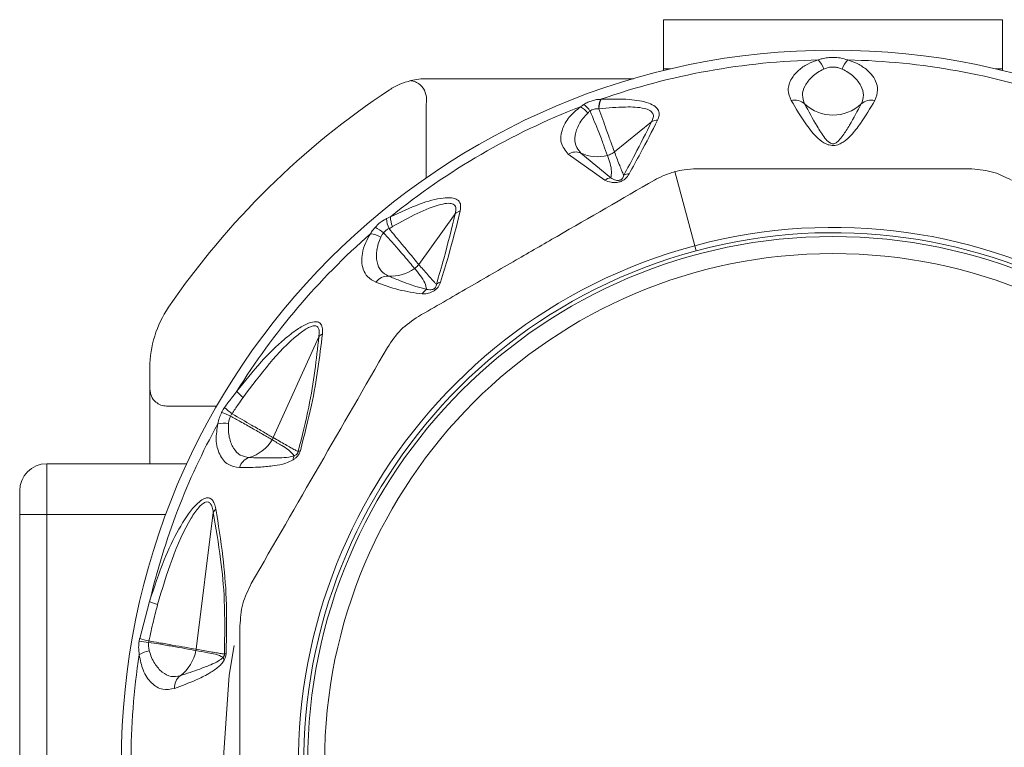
# Model space of a CAD drawing. Header units: millimetres. Extents: x -447 to 1924, y -61 to 422.
# Tile 15 of 65: x -110 to -81, y 401 to 422. Entities that reach past the tile are written whole.
import ezdxf

# ---------------------------------------------------------------- set-up
doc = ezdxf.new("R2010")
doc.units = ezdxf.units.MM

# ---------------------------------------------------------------- blocks, each defined once
blk = doc.blocks.new('Drawing View1')
at = {"color": 7, "linetype": 'Continuous', "lineweight": 18}
for p, q in [((113.221, 11.711), (113.221, 13.161)), ((113.221, 13.161), (123.221, 13.161)), ((123.221, 13.161), (123.221, 11.711)), ((113.43, 11.711), (113.221, 11.711)), ((113.221, 11.661), (113.221, 11.711)), ((123.221, 11.711), (123.012, 11.711)), ((123.221, 11.711), (123.221, 11.661)), ((112.331, 11.422), (106.234, 11.422)), ((106.221, 10.587), (106.221, 10.588)), ((106.221, 8.499), (106.221, 10.587)), ((111.772, 9.263), (112.866, 10.15)), ((111.484, 8.427), (110.408, 9.195)), ((111.668, 8.499), (110.78, 9.23)), ((114.14, 6.496), (113.555, 8.68)), ((105.997, 5.946), (107.068, 7.434)), ((114.14, 6.496), (114.18, 6.345)), ((101.705, 0.835), (103.049, 3.81)), ((98.064, 2.899), (98.064, 2.269)), ((98.064, 2.256), (98.064, 0.065)), ((98.899, 1.765), (100.034, 1.765)), ((95.021, -1.435), (95.021, 0.065)), ((95.021, 0.065), (99.154, 0.065)), ((94.221, -1.435), (94.221, -0.735)), ((94.221, -1.435), (95.021, -1.435)), ((94.221, -16.035), (94.221, -1.435)), ((95.021, -1.435), (98.531, -1.435)), ((95.021, -16.035), (95.021, -1.435)), ((99.428, -5.406), (99.934, -1.372)), ((97.762, -5.084), (98.055, -3.997))]:
    blk.add_line(p, q, dxfattribs=at)
at = {"color": 7, "linetype": 'Continuous', "lineweight": 18, "flags": 128}
blk.add_lwpolyline([(100.553, -5.295), (100.404, -6.173), (100.221, -8.735)], dxfattribs=at)
at = {"color": 7, "linetype": 'Continuous', "lineweight": 18}
for radius in [15.5, 15]:
    blk.add_circle((118.221, -8.735), radius, dxfattribs=at)
for centre, radius, start, end in [((118.221, -8.735), 21, 270, 180), ((118.221, -8.735), 20.715, 91.2076, 109.3203), ((117.232, 11.452), 0.761, 19.4098, 43.4244), ((119.21, 11.452), 0.761, 136.5756, 160.5902), ((118.221, -8.735), 20.715, 70.7909, 88.7924), ((106.233, 9.426), 1.996, 103.6637, 113.3216), ((106.234, 9.419), 2.003, 90.0095, 103.6601), ((118.221, -8.735), 23.757, 123.4328, 145.6131), ((106.235, 9.42), 2.002, 113.316, 123.4328), ((150.772, 10.588), 44.551, 179.6119, 180), ((111.975, 10.537), 0.668, 155.5503, 180.1451), ((111.971, 10.526), 0.655, 153.86, 179.2766), ((117.089, 10.339), 0.452, 48.9264, 102.9176), ((119.353, 10.339), 0.452, 77.0824, 131.0736), ((118.221, -8.735), 20.715, 111.0828, 129.0802), ((110.425, 9.971), 0.711, 38.0377, 61.0471), ((110.336, 10.014), 0.843, 32.1219, 50.6016), ((118.221, 11.563), 1.216, 226.5845, 313.4155), ((113.055, 9.799), 0.399, 91.3535, 118.3569), ((110.628, 8.854), 0.406, 67.902, 122.832), ((111.27, 10.28), 1.159, 244.9802, 284.6512), ((111.713, 8.116), 0.385, 96.6679, 126.3431), ((112.219, 8.241), 0.375, 92.1072, 116.8471), ((105.842, 7.335), 0.796, 182.8892, 204.9427), ((105.966, 7.37), 0.805, 181.7282, 202.648), ((107.349, 7.118), 0.423, 107.5565, 131.6514), ((104.218, 6.037), 1.116, 48.7601, 63.865), ((118.221, -8.735), 15.768, 285, 105), ((118.221, -8.735), 20.715, 131.2076, 148.1324), ((104.487, 6.093), 0.761, 59.4098, 83.4244), ((118.221, -8.735), 15.612, 285, 105), ((118.221, -8.735), 15.768, 105, 285), ((118.221, -8.735), 15.612, 105, 285), ((105.184, 6.765), 1.168, 265.9479, 306.1962), ((105.093, 5.149), 0.452, 88.9264, 142.9176), ((106.749, 5.069), 0.372, 106.9177, 128.3159), ((106.45, 4.856), 0.413, 121.4787, 148.1961), ((101.221, 2.899), 3.157, 145.6131, 180), ((103.334, 3.56), 0.379, 118.2683, 138.9047), ((101.731, 3.129), 1.441, 220.0799, 230.4484), ((99.344, -0.733), 2.461, 63.4578, 70.1102), ((101.394, 2.809), 1.559, 223.8593, 234.4406), ((118.221, -8.735), 20.715, 151.2076, 166.7769), ((100.244, 0.502), 0.761, 79.4098, 103.4244), ((100.664, 1.379), 1.177, 286.0566, 328.9724), ((101.225, 1.052), 0.527, 328.0752, 335.7129), ((102.632, 0.158), 0.344, 155.611, 176.4192), ((102.558, 0.22), 0.238, 103.248, 120.0633), ((95.021, -0.735), 0.8, 90, 180), ((101.136, -0.179), 0.452, 108.9264, 162.9176), ((100.27, -1.529), 0.371, 134.8685, 155.0225), ((98.967, -2.025), 2.173, 245.1775, 251.8338), ((97.334, -9.976), 4.825, 81.7246, 85.1014), ((98.697, -2.237), 2.997, 251.8172, 257.2643), ((98.169, -6.204), 0.761, 99.4098, 123.4244), ((98.261, -5.234), 1.179, 306.0921, 349.8835), ((98.905, -5.341), 0.527, 349.0389, 352.8561), ((118.221, -8.735), 20.715, 171.2076, 180), ((100.499, -5.601), 0.274, 188.8197, 207.1446), ((100.376, -5.761), 0.241, 104.9328, 117.4882), ((99.24, -6.538), 0.452, 128.9264, 182.9176)]:
    blk.add_arc(centre, radius, start, end, dxfattribs=at)
for points, knots in [([(117.784, 11.975), (117.678, 11.937), (117.452, 11.857), (117.184, 11.665), (116.964, 11.405), (116.864, 11.092), (116.948, 10.881), (116.988, 10.78)], [0, 0, 0, 0, 0.147122, 0.312406, 0.50794, 0.764712, 1, 1, 1, 1]), ([(118.658, 11.975), (118.585, 11.998), (118.452, 12.038), (118.241, 12.053), (118.06, 12.043), (117.909, 12.017), (117.823, 11.988), (117.784, 11.975)], [0, 0, 0, 0, 0.269902, 0.490211, 0.672926, 0.851395, 1, 1, 1, 1]), ([(119.454, 10.78), (119.495, 10.882), (119.568, 11.067), (119.502, 11.334), (119.369, 11.543), (119.181, 11.723), (118.952, 11.873), (118.747, 11.944), (118.658, 11.975)], [0, 0, 0, 0, 0.237372, 0.431825, 0.589432, 0.718601, 0.877817, 1, 1, 1, 1]), ([(117.949, 11.705), (117.887, 11.672), (117.758, 11.605), (117.555, 11.441), (117.377, 11.216), (117.292, 10.936), (117.354, 10.765), (117.385, 10.68)], [0, 0, 0, 0, 0.11715, 0.23987, 0.49125, 0.745581, 1, 1, 1, 1]), ([(118.493, 11.705), (118.457, 11.719), (118.393, 11.745), (118.291, 11.763), (118.202, 11.766), (118.084, 11.755), (118.006, 11.726), (117.949, 11.705)], [0, 0, 0, 0, 0.212437, 0.388959, 0.539022, 0.670349, 1, 1, 1, 1]), ([(119.057, 10.68), (119.088, 10.765), (119.15, 10.936), (119.065, 11.216), (118.887, 11.441), (118.684, 11.605), (118.555, 11.672), (118.493, 11.705)], [0, 0, 0, 0, 0.254556, 0.508885, 0.760231, 0.882933, 1, 1, 1, 1]), ([(106.222, 10.889), (106.2, 10.977), (106.157, 11.152), (105.974, 11.303), (105.837, 11.349), (105.779, 11.36), (105.765, 11.363), (105.762, 11.364), (105.761, 11.365), (105.761, 11.365), (105.761, 11.365), (105.761, 11.365), (105.761, 11.365), (105.761, 11.365)], [0, 0, 0, 0, 0.374407, 0.748448, 0.936997, 0.984248, 0.996054, 0.997707, 0.999002, 0.999255, 0.999502, 0.999746, 1, 1, 1, 1]), ([(110.872, 10.665), (110.909, 10.687), (110.985, 10.73), (111.114, 10.776), (111.245, 10.808), (111.326, 10.812), (111.367, 10.813)], [0, 0, 0, 0, 0.249494, 0.497197, 0.746131, 1, 1, 1, 1]), ([(111.367, 10.813), (111.37, 10.814), (111.376, 10.814), (111.381, 10.814), (111.383, 10.814)], [0, 0, 0, 0, 0.558902, 1, 1, 1, 1]), ([(111.383, 10.814), (111.661, 10.821), (112.162, 10.834), (112.705, 10.746), (112.978, 10.612), (113.086, 10.487), (113.107, 10.344), (113.065, 10.245), (113.046, 10.198)], [0, 0, 0, 0, 0.331074, 0.596688, 0.707802, 0.810057, 0.910795, 1, 1, 1, 1]), ([(116.988, 10.78), (117.13, 10.538), (117.354, 10.158), (117.692, 9.727), (117.939, 9.527), (118.1, 9.466), (118.19, 9.451), (118.313, 9.455), (118.44, 9.501), (118.598, 9.599), (118.807, 9.798), (119.115, 10.201), (119.32, 10.551), (119.454, 10.78)], [0, 0, 0, 0, 0.25126, 0.396042, 0.462455, 0.47993, 0.495701, 0.509284, 0.540179, 0.56984, 0.63555, 0.761953, 1, 1, 1, 1]), ([(110.408, 9.195), (110.321, 9.302), (110.155, 9.509), (110.207, 9.907), (110.401, 10.283), (110.649, 10.492), (110.769, 10.593)], [0, 0, 0, 0, 0.299106, 0.577097, 0.795469, 1, 1, 1, 1]), ([(110.769, 10.593), (110.788, 10.607), (110.82, 10.632), (110.856, 10.655), (110.872, 10.665)], [0, 0, 0, 0, 0.559965, 1, 1, 1, 1]), ([(110.985, 10.409), (110.997, 10.42), (111.018, 10.438), (111.041, 10.455), (111.051, 10.462)], [0, 0, 0, 0, 0.562939, 1, 1, 1, 1]), ([(111.051, 10.462), (111.069, 10.475), (111.107, 10.501), (111.173, 10.526), (111.242, 10.54), (111.286, 10.537), (111.308, 10.535)], [0, 0, 0, 0, 0.2508524, 0.4979909, 0.7459051, 1, 1, 1, 1]), ([(111.051, 10.462), (111.143, 10.248), (111.303, 9.877), (111.471, 9.418), (111.53, 9.253), (111.563, 9.159)], [0, 0, 0, 0, 0.369902, 0.642337, 1, 1, 1, 1]), ([(111.308, 10.535), (111.309, 10.535), (111.312, 10.535), (111.315, 10.534), (111.316, 10.534)], [0, 0, 0, 0, 0.5572157, 1, 1, 1, 1]), ([(111.316, 10.534), (111.58, 10.558), (112.046, 10.601), (112.561, 10.579), (112.82, 10.494), (112.918, 10.401), (112.93, 10.28), (112.887, 10.193), (112.866, 10.15)], [0, 0, 0, 0, 0.354402, 0.625668, 0.731992, 0.825042, 0.913282, 1, 1, 1, 1]), ([(111.316, 10.534), (111.391, 10.321), (111.522, 9.947), (111.682, 9.507), (111.74, 9.35), (111.772, 9.263)], [0, 0, 0, 0, 0.372806, 0.654894, 1, 1, 1, 1]), ([(117.385, 10.68), (117.504, 10.458), (117.69, 10.11), (117.931, 9.737), (118.065, 9.57), (118.148, 9.517), (118.177, 9.505), (118.202, 9.5), (118.224, 9.498), (118.261, 9.502), (118.302, 9.52), (118.349, 9.553), (118.425, 9.627), (118.551, 9.794), (118.772, 10.149), (118.944, 10.469), (119.057, 10.68)], [0, 0, 0, 0, 0.264351, 0.412633, 0.474696, 0.48507, 0.49331, 0.496676, 0.499653, 0.505093, 0.516526, 0.530686, 0.554354, 0.619061, 0.749435, 1, 1, 1, 1]), ([(110.78, 9.23), (110.721, 9.302), (110.602, 9.445), (110.59, 9.744), (110.688, 10.021), (110.83, 10.249), (110.934, 10.357), (110.985, 10.409)], [0, 0, 0, 0, 0.254398, 0.508629, 0.760015, 0.882824, 1, 1, 1, 1]), ([(113.046, 10.198), (112.881, 9.874), (112.615, 9.354), (112.317, 8.818), (112.205, 8.615)], [0, 0, 0, 0, 0.622343, 1, 1, 1, 1]), ([(112.866, 10.15), (112.705, 9.828), (112.447, 9.311), (112.158, 8.777), (112.049, 8.575)], [0, 0, 0, 0, 0.6225578, 1, 1, 1, 1]), ([(111.563, 9.159), (111.606, 9.173), (111.681, 9.196), (111.744, 9.242), (111.772, 9.263)], [0, 0, 0, 0, 0.559727, 1, 1, 1, 1]), ([(111.563, 9.159), (111.622, 8.998), (111.703, 8.772), (111.676, 8.56), (111.668, 8.499)], [0, 0, 0, 0, 0.715322, 1, 1, 1, 1]), ([(111.772, 9.263), (111.818, 9.14), (111.883, 8.967), (111.966, 8.762), (112.011, 8.655), (112.038, 8.598), (112.049, 8.575)], [0, 0, 0, 0, 0.5265308, 0.7416797, 0.8929338, 1, 1, 1, 1]), ([(114.202, 8.765), (114.078, 8.76), (113.861, 8.752), (113.646, 8.701), (113.555, 8.68)], [0, 0, 0, 0, 0.573868, 1, 1, 1, 1]), ([(114.202, 8.765), (114.559, 8.765), (115.286, 8.765), (116.401, 8.765), (117.615, 8.765), (118.995, 8.765), (120.574, 8.765), (121.672, 8.765), (122.24, 8.765)], [0, 0, 0, 0, 0.135414, 0.274984, 0.415234, 0.58558, 0.78576, 1, 1, 1, 1]), ([(105.99, 4.411), (106.481, 4.694), (107.432, 5.243), (108.805, 6.036), (110.645, 7.098), (111.997, 7.879), (112.952, 8.43)], [0, 0, 0, 0, 0.21393, 0.414834, 0.587057, 1, 1, 1, 1]), ([(112.205, 8.615), (112.189, 8.589), (112.16, 8.541), (112.097, 8.473), (112.017, 8.414), (111.91, 8.37), (111.79, 8.353), (111.635, 8.366), (111.545, 8.402), (111.484, 8.427)], [0, 0, 0, 0, 0.130793, 0.239578, 0.342332, 0.447729, 0.567765, 0.709784, 1, 1, 1, 1]), ([(112.049, 8.575), (112.044, 8.557), (112.034, 8.526), (112.013, 8.488), (111.989, 8.462), (111.969, 8.446), (111.942, 8.432), (111.911, 8.423), (111.864, 8.418), (111.764, 8.433), (111.71, 8.471), (111.668, 8.499)], [0, 0, 0, 0, 0.1486655, 0.2587069, 0.3033944, 0.343965, 0.3814215, 0.4237767, 0.4707121, 0.5930499, 1, 1, 1, 1]), ([(113.555, 8.68), (113.439, 8.644), (113.228, 8.579), (113.038, 8.477), (112.952, 8.43)], [0, 0, 0, 0, 0.54545, 1, 1, 1, 1]), ([(105.162, 7.345), (105.453, 7.482), (105.974, 7.728), (106.598, 7.905), (106.963, 7.92), (107.149, 7.864), (107.251, 7.731), (107.232, 7.595), (107.221, 7.521)], [0, 0, 0, 0, 0.329595, 0.590214, 0.697936, 0.79287, 0.888175, 1, 1, 1, 1]), ([(105.224, 7.06), (105.712, 7.331), (106.282, 7.647), (106.867, 7.757), (107.005, 7.735), (107.067, 7.681), (107.104, 7.594), (107.083, 7.5), (107.068, 7.434)], [0, 0, 0, 0, 0.62182, 0.726244, 0.812215, 0.854202, 0.896749, 1, 1, 1, 1]), ([(104.71, 7.038), (104.759, 7.088), (104.834, 7.164), (104.953, 7.247), (105.016, 7.279), (105.047, 7.295)], [0, 0, 0, 0, 0.4808387, 0.7383008, 1, 1, 1, 1]), ([(105.047, 7.295), (105.069, 7.305), (105.107, 7.322), (105.145, 7.338), (105.162, 7.345)], [0, 0, 0, 0, 0.561612, 1, 1, 1, 1]), ([(107.068, 7.434), (106.965, 7), (106.806, 6.33), (106.593, 5.614), (106.519, 5.361)], [0, 0, 0, 0, 0.647013, 1, 1, 1, 1]), ([(107.221, 7.521), (107.112, 7.083), (106.943, 6.405), (106.72, 5.681), (106.641, 5.425)], [0, 0, 0, 0, 0.646574, 1, 1, 1, 1]), ([(104.574, 6.849), (104.596, 6.886), (104.635, 6.95), (104.687, 7.012), (104.71, 7.038)], [0, 0, 0, 0, 0.56467, 1, 1, 1, 1]), ([(104.954, 6.876), (104.98, 6.905), (105.028, 6.96), (105.091, 6.987), (105.121, 6.999)], [0, 0, 0, 0, 0.540903, 1, 1, 1, 1]), ([(105.121, 6.999), (105.14, 7.011), (105.174, 7.031), (105.209, 7.051), (105.224, 7.06)], [0, 0, 0, 0, 0.562686, 1, 1, 1, 1]), ([(105.121, 6.999), (105.182, 6.924), (105.333, 6.741), (105.527, 6.508), (105.711, 6.287), (105.878, 6.088), (105.954, 5.997), (105.997, 5.946)], [0, 0, 0, 0, 0.154754, 0.378155, 0.536036, 0.740167, 1, 1, 1, 1]), ([(104.732, 5.421), (104.643, 5.468), (104.478, 5.555), (104.352, 5.781), (104.308, 6.019), (104.327, 6.285), (104.404, 6.562), (104.522, 6.762), (104.574, 6.849)], [0, 0, 0, 0, 0.217435, 0.40261, 0.562733, 0.698349, 0.867782, 1, 1, 1, 1]), ([(105.101, 5.601), (105.022, 5.646), (104.865, 5.737), (104.75, 6.006), (104.742, 6.293), (104.792, 6.549), (104.847, 6.683), (104.874, 6.749)], [0, 0, 0, 0, 0.25458, 0.508904, 0.76024, 0.882936, 1, 1, 1, 1]), ([(104.874, 6.749), (104.887, 6.773), (104.91, 6.817), (104.941, 6.858), (104.954, 6.876)], [0, 0, 0, 0, 0.569816, 1, 1, 1, 1]), ([(104.954, 6.876), (105.022, 6.804), (105.189, 6.629), (105.39, 6.394), (105.581, 6.172), (105.753, 5.969), (105.83, 5.875), (105.873, 5.823)], [0, 0, 0, 0, 0.154429, 0.377318, 0.534784, 0.73906, 1, 1, 1, 1]), ([(105.873, 5.823), (105.899, 5.843), (105.946, 5.879), (105.982, 5.926), (105.997, 5.946)], [0, 0, 0, 0, 0.5598474, 1, 1, 1, 1]), ([(105.873, 5.823), (105.991, 5.687), (106.157, 5.497), (106.217, 5.273), (106.234, 5.209)], [0, 0, 0, 0, 0.713249, 1, 1, 1, 1]), ([(105.997, 5.946), (106.086, 5.842), (106.213, 5.693), (106.369, 5.517), (106.453, 5.425), (106.5, 5.379), (106.519, 5.361)], [0, 0, 0, 0, 0.520969, 0.746083, 0.897634, 1, 1, 1, 1]), ([(106.234, 5.209), (106.124, 5.236), (105.94, 5.283), (105.675, 5.377), (105.407, 5.477), (105.21, 5.557), (105.101, 5.601)], [0, 0, 0, 0, 0.2827049, 0.4745432, 0.7079845, 1, 1, 1, 1]), ([(106.099, 5.074), (105.862, 5.109), (105.369, 5.181), (104.95, 5.339), (104.732, 5.421)], [0, 0, 0, 0, 0.480824, 1, 1, 1, 1]), ([(106.641, 5.425), (106.622, 5.375), (106.593, 5.299), (106.497, 5.197), (106.381, 5.121), (106.24, 5.079), (106.146, 5.076), (106.099, 5.074)], [0, 0, 0, 0, 0.245136, 0.373462, 0.502514, 0.746581, 1, 1, 1, 1]), ([(106.519, 5.361), (106.517, 5.347), (106.515, 5.321), (106.503, 5.286), (106.486, 5.261), (106.473, 5.246), (106.458, 5.233), (106.425, 5.212), (106.376, 5.198), (106.307, 5.194), (106.263, 5.203), (106.234, 5.209)], [0, 0, 0, 0, 0.137704, 0.249479, 0.286396, 0.321316, 0.355929, 0.392063, 0.53214, 0.696583, 1, 1, 1, 1]), ([(100.628, 2.202), (100.863, 2.496), (101.301, 3.046), (101.912, 3.65), (102.386, 4.021), (102.712, 4.212), (102.958, 4.275), (103.101, 4.218), (103.164, 4.089), (103.158, 3.962), (103.155, 3.894)], [0, 0, 0, 0, 0.272182, 0.508365, 0.629093, 0.73152, 0.817422, 0.871713, 0.931474, 1, 1, 1, 1]), ([(100.813, 2.018), (101.323, 2.702), (101.911, 3.489), (102.661, 4.043), (102.826, 4.12), (102.925, 4.141), (103.001, 4.122), (103.049, 4.057), (103.066, 3.95), (103.055, 3.859), (103.049, 3.81)], [0, 0, 0, 0, 0.655947, 0.756324, 0.798491, 0.835246, 0.871287, 0.907682, 0.950236, 1, 1, 1, 1]), ([(103.049, 3.81), (102.976, 3.144), (102.861, 2.098), (102.551, 0.871), (102.439, 0.425)], [0, 0, 0, 0, 0.636507, 1, 1, 1, 1]), ([(103.155, 3.894), (103.073, 3.217), (102.945, 2.151), (102.621, 0.906), (102.503, 0.451)], [0, 0, 0, 0, 0.635166, 1, 1, 1, 1]), ([(101.056, -3.466), (101.726, -2.305), (103.066, 0.016), (104.406, 2.336), (105.075, 3.496)], [0, 0, 0, 0, 0.500234, 1, 1, 1, 1]), ([(98.064, 2.269), (98.073, 2.196), (98.09, 2.05), (98.223, 1.886), (98.386, 1.786), (98.501, 1.771), (98.558, 1.764)], [0, 0, 0, 0, 0.2793328, 0.5588645, 0.7793628, 1, 1, 1, 1]), ([(100.27, 1.729), (100.335, 1.819), (100.452, 1.98), (100.575, 2.134), (100.628, 2.202)], [0, 0, 0, 0, 0.564676, 1, 1, 1, 1]), ([(98.558, 1.764), (98.621, 1.764), (98.734, 1.765), (98.848, 1.765), (98.899, 1.765)], [0, 0, 0, 0, 0.5485612, 1, 1, 1, 1]), ([(100.487, 1.541), (100.547, 1.632), (100.654, 1.793), (100.765, 1.95), (100.813, 2.018)], [0, 0, 0, 0, 0.565432, 1, 1, 1, 1]), ([(100.067, 1.242), (100.08, 1.303), (100.104, 1.414), (100.157, 1.529), (100.181, 1.581)], [0, 0, 0, 0, 0.541803, 1, 1, 1, 1]), ([(100.181, 1.581), (100.196, 1.61), (100.223, 1.661), (100.255, 1.708), (100.27, 1.729)], [0, 0, 0, 0, 0.559055, 1, 1, 1, 1]), ([(100.384, 1.25), (100.389, 1.287), (100.399, 1.36), (100.429, 1.433), (100.443, 1.469)], [0, 0, 0, 0, 0.509913, 1, 1, 1, 1]), ([(100.443, 1.469), (100.45, 1.483), (100.463, 1.508), (100.48, 1.531), (100.487, 1.541)], [0, 0, 0, 0, 0.559121, 1, 1, 1, 1]), ([(100.443, 1.469), (100.54, 1.416), (100.77, 1.292), (101.096, 1.105), (101.447, 0.904), (101.59, 0.821), (101.672, 0.773)], [0, 0, 0, 0, 0.171049, 0.404806, 0.657867, 1, 1, 1, 1]), ([(100.487, 1.541), (100.686, 1.425), (101.04, 1.219), (101.466, 0.973), (101.62, 0.884), (101.705, 0.835)], [0, 0, 0, 0, 0.365427, 0.649355, 1, 1, 1, 1]), ([(100.704, -0.046), (100.586, -0.027), (100.345, 0.013), (100.109, 0.313), (99.989, 0.731), (100.043, 1.083), (100.067, 1.242)], [0, 0, 0, 0, 0.259032, 0.530639, 0.786951, 1, 1, 1, 1]), ([(100.989, 0.249), (100.9, 0.264), (100.721, 0.296), (100.52, 0.509), (100.415, 0.776), (100.374, 1.034), (100.38, 1.179), (100.384, 1.25)], [0, 0, 0, 0, 0.25439, 0.508653, 0.760074, 0.882846, 1, 1, 1, 1]), ([(101.672, 0.773), (101.766, 0.715), (101.926, 0.617), (102.162, 0.482), (102.266, 0.362), (102.319, 0.3)], [0, 0, 0, 0, 0.40792, 0.697703, 1, 1, 1, 1]), ([(101.705, 0.835), (101.825, 0.766), (101.998, 0.667), (102.212, 0.547), (102.336, 0.477), (102.408, 0.441), (102.439, 0.425)], [0, 0, 0, 0, 0.493755, 0.710629, 0.87637, 1, 1, 1, 1]), ([(102.319, 0.3), (102.266, 0.287), (102.12, 0.25), (101.872, 0.24), (101.482, 0.232), (101.179, 0.242), (100.989, 0.249)], [0, 0, 0, 0, 0.115112, 0.316391, 0.573412, 1, 1, 1, 1]), ([(102.503, 0.451), (102.493, 0.421), (102.471, 0.36), (102.413, 0.281), (102.351, 0.221), (102.31, 0.194), (102.289, 0.18)], [0, 0, 0, 0, 0.256292, 0.5214431, 0.7474005, 1, 1, 1, 1]), ([(102.439, 0.425), (102.437, 0.419), (102.435, 0.406), (102.427, 0.385), (102.415, 0.365), (102.394, 0.34), (102.36, 0.316), (102.334, 0.306), (102.319, 0.3)], [0, 0, 0, 0, 0.106522, 0.201223, 0.294973, 0.396709, 0.652819, 1, 1, 1, 1]), ([(102.289, 0.18), (102.216, 0.145), (102.022, 0.052), (101.708, 0.002), (101.251, -0.044), (100.914, -0.045), (100.704, -0.046)], [0, 0, 0, 0, 0.125054, 0.329105, 0.583177, 1, 1, 1, 1]), ([(98.055, -3.997), (98.19, -3.583), (98.431, -2.845), (98.882, -1.892), (99.266, -1.295), (99.552, -1.023), (99.7, -0.942), (99.818, -0.937), (99.906, -0.991), (99.972, -1.103), (99.996, -1.21), (100.008, -1.266)], [0, 0, 0, 0, 0.285538, 0.509527, 0.703241, 0.765072, 0.819711, 0.859429, 0.901399, 0.9481, 1, 1, 1, 1]), ([(98.29, -4.089), (98.559, -3.185), (98.87, -2.141), (99.457, -1.269), (99.604, -1.122), (99.701, -1.063), (99.787, -1.055), (99.857, -1.108), (99.908, -1.217), (99.925, -1.318), (99.934, -1.372)], [0, 0, 0, 0, 0.656198, 0.757587, 0.799792, 0.836227, 0.871671, 0.907777, 0.950014, 1, 1, 1, 1]), ([(99.934, -1.372), (100.011, -1.824), (100.15, -2.632), (100.287, -4.015), (100.272, -5.009), (100.264, -5.547)], [0, 0, 0, 0, 0.368099, 0.658336, 1, 1, 1, 1]), ([(100.008, -1.266), (100.083, -1.727), (100.216, -2.552), (100.343, -3.964), (100.324, -4.978), (100.314, -5.528)], [0, 0, 0, 0, 0.366467, 0.656613, 1, 1, 1, 1]), ([(98.036, -5.16), (98.078, -4.965), (98.154, -4.605), (98.247, -4.251), (98.29, -4.089)], [0, 0, 0, 0, 0.542941, 1, 1, 1, 1]), ([(100.721, -12.754), (100.721, -11.415), (100.721, -8.735), (100.721, -6.056), (100.721, -4.716)], [0, 0, 0, 0, 0.499933, 1, 1, 1, 1]), ([(97.749, -5.569), (97.74, -5.496), (97.723, -5.369), (97.739, -5.229), (97.746, -5.168)], [0, 0, 0, 0, 0.572072, 1, 1, 1, 1]), ([(97.746, -5.168), (97.749, -5.152), (97.753, -5.124), (97.759, -5.096), (97.762, -5.084)], [0, 0, 0, 0, 0.559761, 1, 1, 1, 1]), ([(98.044, -5.453), (98.036, -5.412), (98.019, -5.332), (98.025, -5.244), (98.029, -5.201)], [0, 0, 0, 0, 0.510723, 1, 1, 1, 1]), ([(98.029, -5.201), (98.03, -5.193), (98.032, -5.179), (98.035, -5.166), (98.036, -5.16)], [0, 0, 0, 0, 0.5597797, 1, 1, 1, 1]), ([(98.029, -5.201), (98.128, -5.217), (98.375, -5.257), (98.746, -5.322), (99.157, -5.394), (99.326, -5.424), (99.422, -5.441)], [0, 0, 0, 0, 0.155657, 0.38755, 0.650476, 1, 1, 1, 1]), ([(98.036, -5.16), (98.135, -5.177), (98.381, -5.221), (98.752, -5.287), (99.163, -5.359), (99.331, -5.389), (99.428, -5.406)], [0, 0, 0, 0, 0.155639, 0.387571, 0.650535, 1, 1, 1, 1]), ([(98.956, -6.187), (98.866, -6.202), (98.687, -6.234), (98.426, -6.102), (98.236, -5.887), (98.109, -5.659), (98.066, -5.521), (98.044, -5.453)], [0, 0, 0, 0, 0.25439, 0.508653, 0.760076, 0.882848, 1, 1, 1, 1]), ([(99.422, -5.441), (99.538, -5.463), (99.729, -5.501), (100.005, -5.545), (100.152, -5.609), (100.228, -5.643)], [0, 0, 0, 0, 0.426007, 0.700145, 1, 1, 1, 1]), ([(99.428, -5.406), (99.568, -5.431), (99.765, -5.465), (100.012, -5.507), (100.151, -5.531), (100.232, -5.542), (100.264, -5.547)], [0, 0, 0, 0, 0.502808, 0.708593, 0.88556, 1, 1, 1, 1]), ([(98.789, -6.561), (98.671, -6.583), (98.431, -6.629), (98.106, -6.427), (97.851, -6.074), (97.781, -5.726), (97.749, -5.569)], [0, 0, 0, 0, 0.2591487, 0.5311281, 0.7880831, 1, 1, 1, 1]), ([(100.255, -5.726), (100.228, -5.767), (100.167, -5.856), (100.012, -5.992), (99.764, -6.152), (99.337, -6.357), (99.001, -6.482), (98.789, -6.561)], [0, 0, 0, 0, 0.063949, 0.139633, 0.317237, 0.568463, 1, 1, 1, 1]), ([(100.228, -5.643), (100.179, -5.683), (100.058, -5.782), (99.828, -5.875), (99.457, -6.024), (99.151, -6.123), (98.956, -6.187)], [0, 0, 0, 0, 0.12348, 0.298954, 0.554672, 1, 1, 1, 1]), ([(100.264, -5.547), (100.264, -5.552), (100.264, -5.562), (100.261, -5.58), (100.255, -5.601), (100.243, -5.623), (100.234, -5.636), (100.228, -5.643)], [0, 0, 0, 0, 0.132574, 0.271467, 0.437835, 0.686828, 1, 1, 1, 1]), ([(100.314, -5.528), (100.312, -5.544), (100.309, -5.579), (100.293, -5.65), (100.27, -5.696), (100.255, -5.726)], [0, 0, 0, 0, 0.222827, 0.488483, 1, 1, 1, 1])]:
    blk.add_open_spline(points, degree=3, knots=knots, dxfattribs=at)
for points in [[(123.49, 8.43), (123.293, 8.527), (122.898, 8.721), (122.46, 8.75), (122.24, 8.765)], [(105.99, 4.411), (105.808, 4.288), (105.442, 4.044), (105.198, 3.678), (105.075, 3.496)], [(101.056, -3.466), (100.959, -3.663), (100.765, -4.058), (100.736, -4.496), (100.721, -4.716)]]:
    blk.add_open_spline(points, degree=3, dxfattribs=at)

msp = doc.modelspace()

# ---------------------------------------------------------------- block references
at = {"color": 7, "linetype": 'Continuous', "lineweight": 18}
msp.add_blockref('Drawing View1', (-204.512, 408.877), dxfattribs=at)

doc.saveas('drawing.dxf')
